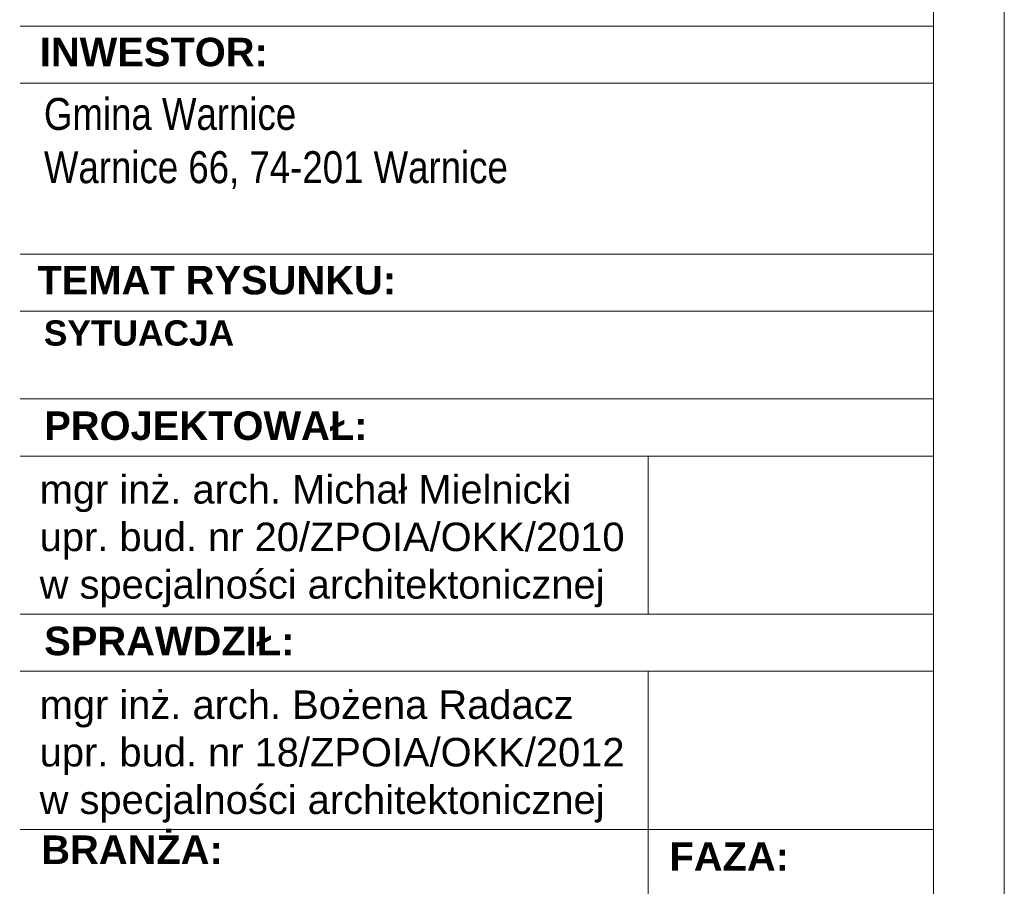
# Model space of a CAD drawing. Extents: x 5499164 to 5499301, y 5902019 to 5902134.
# Tile 9 of 18: x 5499283 to 5499301, y 5902050 to 5902065. Entities that reach past the tile are written whole.
import ezdxf

# ---------------------------------------------------------------- set-up
doc = ezdxf.new("R2010")
doc.units = 0
doc.set_wipeout_variables(frame=1)
for name, color, linetype, lineweight in [('0A_TABELKA', 7, 'CONTINUOUS', 0), ('0Z_BUDYNKI', 7, 'CONTINUOUS', 9), ('0Z_OPISY', 7, 'CONTINUOUS', 9)]:
    doc.layers.add(name, color=color, linetype=linetype, lineweight=lineweight)
doc.styles.add('Arial', font='arial.ttf')

msp = doc.modelspace()

# ---------------------------------------------------------------- wipeouts: each hides what was drawn before it
msp.add_wipeout([(5499283.337, 5902043.189), (5499283.337, 5902075.609), (5499299.424, 5902075.609), (5499299.424, 5902043.189)]).dxf.layer = '0A_TABELKA'

# ---------------------------------------------------------------- next in the draw order: linework, layer by layer
at = {"layer": '0A_TABELKA'}
for p, q in [((5499283.337, 5902064.889), (5499299.424, 5902064.889)), ((5499283.337, 5902063.884), (5499299.424, 5902063.884)), ((5499283.337, 5902060.868), (5499299.424, 5902060.868)), ((5499283.337, 5902059.862), (5499299.424, 5902059.862)), ((5499283.337, 5902058.317), (5499299.424, 5902058.317)), ((5499283.337, 5902057.311), (5499299.424, 5902057.311)), ((5499283.337, 5902054.52), (5499299.424, 5902054.52)), ((5499283.337, 5902053.515), (5499299.424, 5902053.515)), ((5499294.397, 5902053.515), (5499294.397, 5902046.753)), ((5499283.337, 5902050.724), (5499299.424, 5902050.724)), ((5499283.337, 5902050.724), (5499299.424, 5902050.724))]:
    msp.add_line(p, q, dxfattribs=at)
at = {"layer": '0Z_BUDYNKI'}
msp.add_lwpolyline([(5499294.397, 5902054.52), (5499294.397, 5902057.311)], dxfattribs=at)
at = {"layer": '0Z_OPISY'}
for points in [[(5499195.674, 5902041.939), (5499300.674, 5902041.939), (5499300.674, 5902116.189), (5499195.674, 5902116.189)], [(5499196.924, 5902043.189), (5499299.424, 5902043.189), (5499299.424, 5902114.939), (5499196.924, 5902114.939)]]:
    msp.add_lwpolyline(points, close=True, dxfattribs=at)

# ---------------------------------------------------------------- next in the draw order: texts
at = {"layer": '0A_TABELKA', "attachment_point": 1, "style": 'Arial'}
for s, insert, char_height, width in [('{\\W1;\\fArial|b1|i0|c238|p34;INWESTOR: }', (5499283.68, 5902064.686), 0.50273, 29.02346), ('\\A1;\\pxql;{\\fArial Narrow|b0|i0|c238|p34;\\H1.03419x;Gmina Warnice \\P\\pq*;Warnice 66, 74-201 Warnice}', (5499283.753, 5902063.624), 0.5445, 454.56378), ('{\\W1;\\fArial|b1|i0|c238|p34;TEMAT RYSUNKU:\\fArial Narrow|b1|i0|c238|p34;  }', (5499283.638, 5902060.663), 0.50273, 380.26006), ('{\\fArial|b1|i0|c238|p34;SYTUACJA}', (5499283.751, 5902059.703), 0.4455, 460.39008), ('{\\fArial|b1|i0|c238|p34;\\W1;PROJEKTOWAŁ:}', (5499283.758, 5902058.097), 0.50273, 28.89121), ('mgr inż. arch. Michał Mielnicki \\Pupr. bud. nr 20/ZPOIA/OKK/2010\\Pw specjalności architektonicznej', (5499283.678, 5902056.975), 0.50273, 467.06759), ('{\\fArial|b1|i0|c238|p34;SPRAWDZIŁ:}', (5499283.758, 5902054.301), 0.50273, 28.89121), ('{\\W1;mgr inż. arch. Bożena Radacz\\Pupr. bud. nr 18/ZPOIA/OKK/2012\\Pw specjalności architektonicznej}', (5499283.678, 5902053.178), 0.50273, 467.06759), ('{\\fArial|b1|i0|c238|p34;\\H1.102x;\\W1;BRANŻA:\\P\\fArial|b0|i0|c238|p34;\\H0.90744x;\\W0.8;\\P         }', (5499283.706, 5902050.62), 0.45608, 26.05078), ('{\\fArial|b1|i0|c238|p34;\\H1.102x;\\W1;FAZA:\\P\\fArial|b0|i0|c238|p34;\\H0.90744x;\\W0.8;\\P\\pxi1.9692; }', (5499294.775, 5902050.501), 0.45608, 14.38122)]:
    msp.add_mtext(s, dxfattribs=dict(at, insert=insert, char_height=char_height, width=width))

doc.saveas('drawing.dxf')
